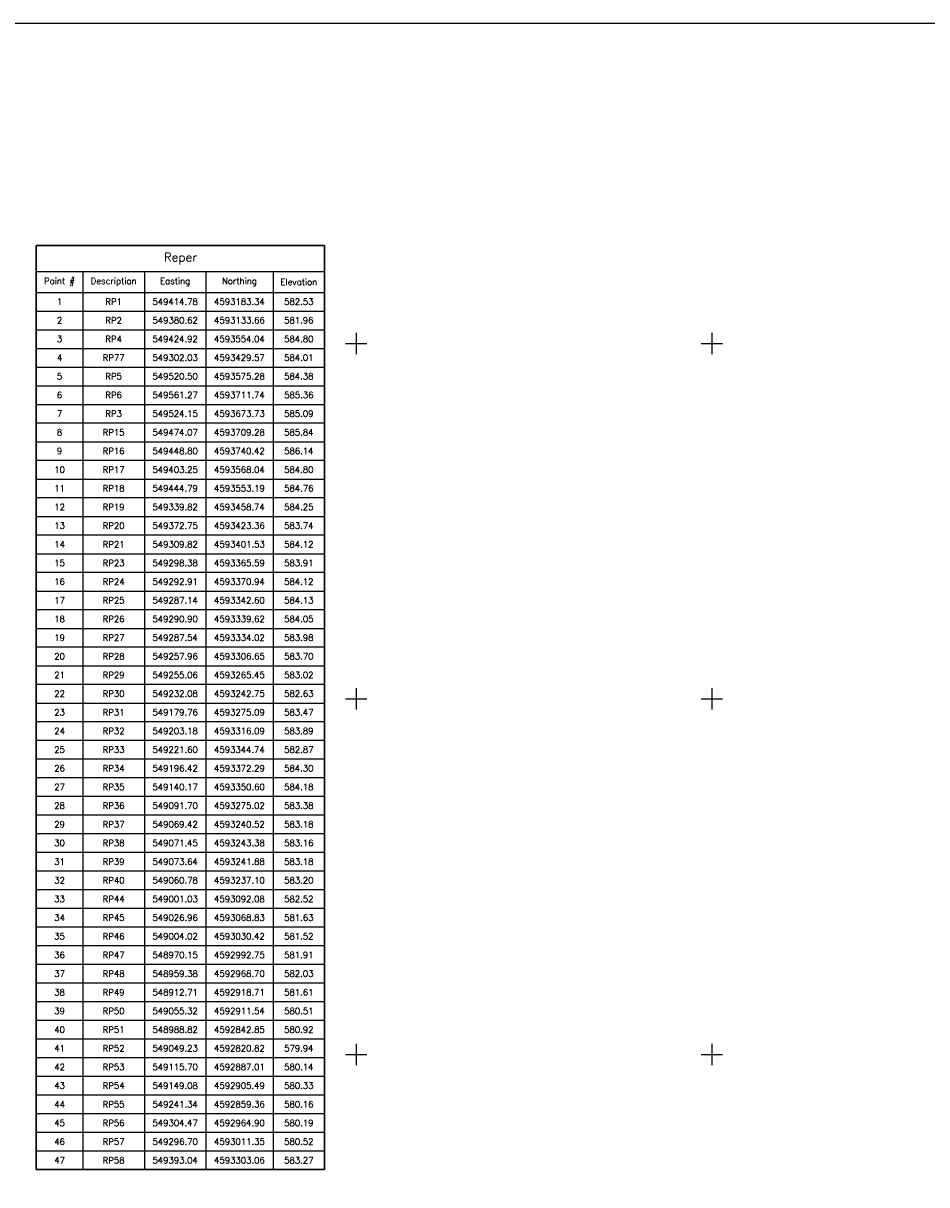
# Model space of a CAD drawing. Header units: metres. Extents: x 548732 to 549770, y 4592490 to 4594056.
# Tile 48 of 61: x 549204 to 549331, y 4593552 to 4593716. Entities that reach past the tile are written whole.
import ezdxf

# ---------------------------------------------------------------- set-up
doc = ezdxf.new("R2010")
doc.units = ezdxf.units.M
for name, color, linetype in [('(001) Сетка', 92, 'Continuous'), ('(002) Рамка', 7, 'Continuous'), ('(003) Пункты', 7, 'Continuous')]:
    doc.layers.add(name, color=color, linetype=linetype)
doc.styles.get("Standard").update_dxf_attribs({"font": 'simplex.shx'})

msp = doc.modelspace()

# ---------------------------------------------------------------- linework, layer by layer
at = {"layer": '(001) Сетка'}
for p, q in [((549250.35, 4593672), (549250.35, 4593669)), ((549300.35, 4593672), (549300.35, 4593669)), ((549248.85, 4593670.5), (549251.85, 4593670.5)), ((549298.85, 4593670.5), (549301.85, 4593670.5)), ((549250.35, 4593622), (549250.35, 4593619)), ((549300.35, 4593622), (549300.35, 4593619)), ((549248.85, 4593620.5), (549251.85, 4593620.5)), ((549298.85, 4593620.5), (549301.85, 4593620.5)), ((549250.35, 4593572), (549250.35, 4593569)), ((549300.35, 4593572), (549300.35, 4593569)), ((549248.85, 4593570.5), (549251.85, 4593570.5)), ((549298.85, 4593570.5), (549301.85, 4593570.5))]:
    msp.add_line(p, q, dxfattribs=at)
at = {"layer": '(002) Рамка'}
msp.add_lwpolyline([(549108.19, 4593715.53), (549698.54, 4593715.53), (549698.54, 4593375.02), (549108.19, 4593375.02)], close=True, dxfattribs=at)
at = {"layer": '(003) Пункты', "color": 5, "linetype": 'Continuous', "lineweight": 30}
for p, q in [((549205.37, 4593684.27), (549245.91, 4593684.27)), ((549205.37, 4593684.27), (549205.37, 4593680.6)), ((549245.91, 4593684.27), (549245.91, 4593680.6)), ((549205.37, 4593680.6), (549205.37, 4593677.68)), ((549245.91, 4593680.6), (549245.91, 4593677.68)), ((549205.37, 4593677.68), (549205.37, 4593675.06)), ((549245.91, 4593677.68), (549245.91, 4593675.06)), ((549205.37, 4593675.06), (549205.37, 4593672.43)), ((549245.91, 4593675.06), (549245.91, 4593672.43)), ((549205.37, 4593672.43), (549205.37, 4593669.81)), ((549245.91, 4593672.43), (549245.91, 4593669.81)), ((549205.37, 4593669.81), (549205.37, 4593667.18)), ((549245.91, 4593669.81), (549245.91, 4593667.18)), ((549205.37, 4593667.18), (549205.37, 4593664.56)), ((549245.91, 4593667.18), (549245.91, 4593664.56)), ((549205.37, 4593664.56), (549205.37, 4593661.93)), ((549245.91, 4593664.56), (549245.91, 4593661.93)), ((549205.37, 4593661.93), (549205.37, 4593659.31)), ((549245.91, 4593661.93), (549245.91, 4593659.31)), ((549205.37, 4593659.31), (549205.37, 4593656.68)), ((549245.91, 4593659.31), (549245.91, 4593656.68)), ((549205.37, 4593656.68), (549205.37, 4593654.06)), ((549245.91, 4593656.68), (549245.91, 4593654.06)), ((549205.37, 4593654.06), (549205.37, 4593651.43)), ((549245.91, 4593654.06), (549245.91, 4593651.43)), ((549205.37, 4593651.43), (549205.37, 4593648.81)), ((549245.91, 4593651.43), (549245.91, 4593648.81)), ((549205.37, 4593648.81), (549205.37, 4593646.18)), ((549245.91, 4593648.81), (549245.91, 4593646.18)), ((549205.37, 4593646.18), (549205.37, 4593643.56)), ((549245.91, 4593646.18), (549245.91, 4593643.56)), ((549205.37, 4593643.56), (549205.37, 4593640.93)), ((549245.91, 4593643.56), (549245.91, 4593640.93)), ((549205.37, 4593640.93), (549205.37, 4593638.31)), ((549245.91, 4593640.93), (549245.91, 4593638.31)), ((549205.37, 4593638.31), (549205.37, 4593635.68)), ((549245.91, 4593638.31), (549245.91, 4593635.68)), ((549205.37, 4593635.68), (549205.37, 4593633.06)), ((549245.91, 4593635.68), (549245.91, 4593633.06)), ((549205.37, 4593633.06), (549205.37, 4593630.43)), ((549245.91, 4593633.06), (549245.91, 4593630.43)), ((549205.37, 4593630.43), (549205.37, 4593627.81)), ((549245.91, 4593630.43), (549245.91, 4593627.81)), ((549205.37, 4593627.81), (549205.37, 4593625.18)), ((549245.91, 4593627.81), (549245.91, 4593625.18)), ((549205.37, 4593625.18), (549205.37, 4593622.56)), ((549245.91, 4593625.18), (549245.91, 4593622.56)), ((549205.37, 4593622.56), (549205.37, 4593619.93)), ((549245.91, 4593622.56), (549245.91, 4593619.93)), ((549205.37, 4593619.93), (549205.37, 4593617.31)), ((549245.91, 4593619.93), (549245.91, 4593617.31)), ((549205.37, 4593617.31), (549205.37, 4593614.68)), ((549245.91, 4593617.31), (549245.91, 4593614.68)), ((549205.37, 4593614.68), (549205.37, 4593612.06)), ((549245.91, 4593614.68), (549245.91, 4593612.06)), ((549205.37, 4593612.06), (549205.37, 4593609.43)), ((549245.91, 4593612.06), (549245.91, 4593609.43)), ((549205.37, 4593609.43), (549205.37, 4593606.81)), ((549245.91, 4593609.43), (549245.91, 4593606.81)), ((549205.37, 4593606.81), (549205.37, 4593604.18)), ((549245.91, 4593606.81), (549245.91, 4593604.18)), ((549205.37, 4593604.18), (549205.37, 4593601.56)), ((549245.91, 4593604.18), (549245.91, 4593601.56)), ((549205.37, 4593601.56), (549205.37, 4593598.93)), ((549245.91, 4593601.56), (549245.91, 4593598.93)), ((549205.37, 4593598.93), (549205.37, 4593596.31)), ((549245.91, 4593598.93), (549245.91, 4593596.31)), ((549205.37, 4593596.31), (549205.37, 4593593.68)), ((549245.91, 4593596.31), (549245.91, 4593593.68)), ((549205.37, 4593593.68), (549205.37, 4593591.06)), ((549245.91, 4593593.68), (549245.91, 4593591.06)), ((549205.37, 4593591.06), (549205.37, 4593588.43)), ((549245.91, 4593591.06), (549245.91, 4593588.43)), ((549205.37, 4593588.43), (549205.37, 4593585.81)), ((549245.91, 4593588.43), (549245.91, 4593585.81)), ((549205.37, 4593585.81), (549205.37, 4593583.18)), ((549245.91, 4593585.81), (549245.91, 4593583.18)), ((549205.37, 4593583.18), (549205.37, 4593580.56)), ((549245.91, 4593583.18), (549245.91, 4593580.56)), ((549205.37, 4593580.56), (549205.37, 4593577.93)), ((549245.91, 4593580.56), (549245.91, 4593577.93)), ((549205.37, 4593577.93), (549205.37, 4593575.31)), ((549245.91, 4593577.93), (549245.91, 4593575.31)), ((549205.37, 4593575.31), (549205.37, 4593572.68)), ((549245.91, 4593575.31), (549245.91, 4593572.68)), ((549205.37, 4593572.68), (549205.37, 4593570.06)), ((549245.91, 4593572.68), (549245.91, 4593570.06)), ((549205.37, 4593570.06), (549205.37, 4593567.43)), ((549245.91, 4593570.06), (549245.91, 4593567.43)), ((549205.37, 4593567.43), (549205.37, 4593564.81)), ((549245.91, 4593567.43), (549245.91, 4593564.81)), ((549205.37, 4593564.81), (549205.37, 4593562.18)), ((549245.91, 4593564.81), (549245.91, 4593562.18)), ((549205.37, 4593562.18), (549205.37, 4593559.56)), ((549245.91, 4593562.18), (549245.91, 4593559.56)), ((549205.37, 4593559.56), (549205.37, 4593556.93)), ((549245.91, 4593559.56), (549245.91, 4593556.93)), ((549205.37, 4593556.93), (549205.37, 4593554.31)), ((549245.91, 4593556.93), (549245.91, 4593554.31)), ((549205.37, 4593554.31), (549211.91, 4593554.31)), ((549211.91, 4593554.31), (549220.57, 4593554.31)), ((549220.57, 4593554.31), (549229.2, 4593554.31)), ((549229.2, 4593554.31), (549238.66, 4593554.31)), ((549238.66, 4593554.31), (549245.91, 4593554.31))]:
    msp.add_line(p, q, dxfattribs=at)
at = {"layer": '(003) Пункты', "color": 1, "linetype": 'Continuous', "lineweight": -3}
for p, q in [((549205.37, 4593680.6), (549211.91, 4593680.6)), ((549211.91, 4593680.6), (549220.57, 4593680.6)), ((549211.91, 4593680.6), (549211.91, 4593677.68)), ((549220.57, 4593680.6), (549229.2, 4593680.6)), ((549220.57, 4593680.6), (549220.57, 4593677.68)), ((549229.2, 4593680.6), (549238.66, 4593680.6)), ((549229.2, 4593680.6), (549229.2, 4593677.68)), ((549238.66, 4593680.6), (549245.91, 4593680.6)), ((549238.66, 4593680.6), (549238.66, 4593677.68)), ((549205.37, 4593677.68), (549211.91, 4593677.68)), ((549211.91, 4593677.68), (549220.57, 4593677.68)), ((549211.91, 4593677.68), (549211.91, 4593675.06)), ((549220.57, 4593677.68), (549229.2, 4593677.68)), ((549220.57, 4593677.68), (549220.57, 4593675.06)), ((549229.2, 4593677.68), (549238.66, 4593677.68)), ((549229.2, 4593677.68), (549229.2, 4593675.06)), ((549238.66, 4593677.68), (549245.91, 4593677.68)), ((549238.66, 4593677.68), (549238.66, 4593675.06)), ((549205.37, 4593675.06), (549211.91, 4593675.06)), ((549211.91, 4593675.06), (549220.57, 4593675.06)), ((549211.91, 4593675.06), (549211.91, 4593672.43)), ((549220.57, 4593675.06), (549229.2, 4593675.06)), ((549220.57, 4593675.06), (549220.57, 4593672.43)), ((549229.2, 4593675.06), (549238.66, 4593675.06)), ((549229.2, 4593675.06), (549229.2, 4593672.43)), ((549238.66, 4593675.06), (549245.91, 4593675.06)), ((549238.66, 4593675.06), (549238.66, 4593672.43)), ((549205.37, 4593672.43), (549211.91, 4593672.43)), ((549211.91, 4593672.43), (549220.57, 4593672.43)), ((549211.91, 4593672.43), (549211.91, 4593669.81)), ((549220.57, 4593672.43), (549229.2, 4593672.43)), ((549220.57, 4593672.43), (549220.57, 4593669.81)), ((549229.2, 4593672.43), (549238.66, 4593672.43)), ((549229.2, 4593672.43), (549229.2, 4593669.81)), ((549238.66, 4593672.43), (549245.91, 4593672.43)), ((549238.66, 4593672.43), (549238.66, 4593669.81)), ((549205.37, 4593669.81), (549211.91, 4593669.81)), ((549211.91, 4593669.81), (549220.57, 4593669.81)), ((549211.91, 4593669.81), (549211.91, 4593667.18)), ((549220.57, 4593669.81), (549229.2, 4593669.81)), ((549220.57, 4593669.81), (549220.57, 4593667.18)), ((549229.2, 4593669.81), (549238.66, 4593669.81)), ((549229.2, 4593669.81), (549229.2, 4593667.18)), ((549238.66, 4593669.81), (549245.91, 4593669.81)), ((549238.66, 4593669.81), (549238.66, 4593667.18)), ((549205.37, 4593667.18), (549211.91, 4593667.18)), ((549211.91, 4593667.18), (549220.57, 4593667.18)), ((549211.91, 4593667.18), (549211.91, 4593664.56)), ((549220.57, 4593667.18), (549229.2, 4593667.18)), ((549220.57, 4593667.18), (549220.57, 4593664.56)), ((549229.2, 4593667.18), (549238.66, 4593667.18)), ((549229.2, 4593667.18), (549229.2, 4593664.56)), ((549238.66, 4593667.18), (549245.91, 4593667.18)), ((549238.66, 4593667.18), (549238.66, 4593664.56)), ((549205.37, 4593664.56), (549211.91, 4593664.56)), ((549211.91, 4593664.56), (549220.57, 4593664.56)), ((549211.91, 4593664.56), (549211.91, 4593661.93)), ((549220.57, 4593664.56), (549229.2, 4593664.56)), ((549220.57, 4593664.56), (549220.57, 4593661.93)), ((549229.2, 4593664.56), (549238.66, 4593664.56)), ((549229.2, 4593664.56), (549229.2, 4593661.93)), ((549238.66, 4593664.56), (549245.91, 4593664.56)), ((549238.66, 4593664.56), (549238.66, 4593661.93)), ((549205.37, 4593661.93), (549211.91, 4593661.93)), ((549211.91, 4593661.93), (549220.57, 4593661.93)), ((549211.91, 4593661.93), (549211.91, 4593659.31)), ((549220.57, 4593661.93), (549229.2, 4593661.93)), ((549220.57, 4593661.93), (549220.57, 4593659.31)), ((549229.2, 4593661.93), (549238.66, 4593661.93)), ((549229.2, 4593661.93), (549229.2, 4593659.31)), ((549238.66, 4593661.93), (549245.91, 4593661.93)), ((549238.66, 4593661.93), (549238.66, 4593659.31)), ((549205.37, 4593659.31), (549211.91, 4593659.31)), ((549211.91, 4593659.31), (549220.57, 4593659.31)), ((549211.91, 4593659.31), (549211.91, 4593656.68)), ((549220.57, 4593659.31), (549229.2, 4593659.31)), ((549220.57, 4593659.31), (549220.57, 4593656.68)), ((549229.2, 4593659.31), (549238.66, 4593659.31)), ((549229.2, 4593659.31), (549229.2, 4593656.68)), ((549238.66, 4593659.31), (549245.91, 4593659.31)), ((549238.66, 4593659.31), (549238.66, 4593656.68)), ((549205.37, 4593656.68), (549211.91, 4593656.68)), ((549211.91, 4593656.68), (549220.57, 4593656.68)), ((549211.91, 4593656.68), (549211.91, 4593654.06)), ((549220.57, 4593656.68), (549229.2, 4593656.68)), ((549220.57, 4593656.68), (549220.57, 4593654.06)), ((549229.2, 4593656.68), (549238.66, 4593656.68)), ((549229.2, 4593656.68), (549229.2, 4593654.06)), ((549238.66, 4593656.68), (549245.91, 4593656.68)), ((549238.66, 4593656.68), (549238.66, 4593654.06)), ((549205.37, 4593654.06), (549211.91, 4593654.06)), ((549211.91, 4593654.06), (549220.57, 4593654.06)), ((549211.91, 4593654.06), (549211.91, 4593651.43)), ((549220.57, 4593654.06), (549229.2, 4593654.06)), ((549220.57, 4593654.06), (549220.57, 4593651.43)), ((549229.2, 4593654.06), (549238.66, 4593654.06)), ((549229.2, 4593654.06), (549229.2, 4593651.43)), ((549238.66, 4593654.06), (549245.91, 4593654.06)), ((549238.66, 4593654.06), (549238.66, 4593651.43)), ((549205.37, 4593651.43), (549211.91, 4593651.43)), ((549211.91, 4593651.43), (549220.57, 4593651.43)), ((549211.91, 4593651.43), (549211.91, 4593648.81)), ((549220.57, 4593651.43), (549229.2, 4593651.43)), ((549220.57, 4593651.43), (549220.57, 4593648.81)), ((549229.2, 4593651.43), (549238.66, 4593651.43)), ((549229.2, 4593651.43), (549229.2, 4593648.81)), ((549238.66, 4593651.43), (549245.91, 4593651.43)), ((549238.66, 4593651.43), (549238.66, 4593648.81)), ((549205.37, 4593648.81), (549211.91, 4593648.81)), ((549211.91, 4593648.81), (549220.57, 4593648.81)), ((549211.91, 4593648.81), (549211.91, 4593646.18)), ((549220.57, 4593648.81), (549229.2, 4593648.81)), ((549220.57, 4593648.81), (549220.57, 4593646.18)), ((549229.2, 4593648.81), (549238.66, 4593648.81)), ((549229.2, 4593648.81), (549229.2, 4593646.18)), ((549238.66, 4593648.81), (549245.91, 4593648.81)), ((549238.66, 4593648.81), (549238.66, 4593646.18)), ((549205.37, 4593646.18), (549211.91, 4593646.18)), ((549211.91, 4593646.18), (549220.57, 4593646.18)), ((549211.91, 4593646.18), (549211.91, 4593643.56)), ((549220.57, 4593646.18), (549229.2, 4593646.18)), ((549220.57, 4593646.18), (549220.57, 4593643.56)), ((549229.2, 4593646.18), (549238.66, 4593646.18)), ((549229.2, 4593646.18), (549229.2, 4593643.56)), ((549238.66, 4593646.18), (549245.91, 4593646.18)), ((549238.66, 4593646.18), (549238.66, 4593643.56)), ((549205.37, 4593643.56), (549211.91, 4593643.56)), ((549211.91, 4593643.56), (549220.57, 4593643.56)), ((549211.91, 4593643.56), (549211.91, 4593640.93)), ((549220.57, 4593643.56), (549229.2, 4593643.56)), ((549220.57, 4593643.56), (549220.57, 4593640.93)), ((549229.2, 4593643.56), (549238.66, 4593643.56)), ((549229.2, 4593643.56), (549229.2, 4593640.93)), ((549238.66, 4593643.56), (549245.91, 4593643.56)), ((549238.66, 4593643.56), (549238.66, 4593640.93)), ((549205.37, 4593640.93), (549211.91, 4593640.93)), ((549211.91, 4593640.93), (549220.57, 4593640.93)), ((549211.91, 4593640.93), (549211.91, 4593638.31)), ((549220.57, 4593640.93), (549229.2, 4593640.93)), ((549220.57, 4593640.93), (549220.57, 4593638.31)), ((549229.2, 4593640.93), (549238.66, 4593640.93)), ((549229.2, 4593640.93), (549229.2, 4593638.31)), ((549238.66, 4593640.93), (549245.91, 4593640.93)), ((549238.66, 4593640.93), (549238.66, 4593638.31)), ((549205.37, 4593638.31), (549211.91, 4593638.31)), ((549211.91, 4593638.31), (549220.57, 4593638.31)), ((549211.91, 4593638.31), (549211.91, 4593635.68)), ((549220.57, 4593638.31), (549229.2, 4593638.31)), ((549220.57, 4593638.31), (549220.57, 4593635.68)), ((549229.2, 4593638.31), (549238.66, 4593638.31)), ((549229.2, 4593638.31), (549229.2, 4593635.68)), ((549238.66, 4593638.31), (549245.91, 4593638.31)), ((549238.66, 4593638.31), (549238.66, 4593635.68)), ((549205.37, 4593635.68), (549211.91, 4593635.68)), ((549211.91, 4593635.68), (549220.57, 4593635.68)), ((549211.91, 4593635.68), (549211.91, 4593633.06)), ((549220.57, 4593635.68), (549229.2, 4593635.68)), ((549220.57, 4593635.68), (549220.57, 4593633.06)), ((549229.2, 4593635.68), (549238.66, 4593635.68)), ((549229.2, 4593635.68), (549229.2, 4593633.06)), ((549238.66, 4593635.68), (549245.91, 4593635.68)), ((549238.66, 4593635.68), (549238.66, 4593633.06)), ((549205.37, 4593633.06), (549211.91, 4593633.06)), ((549211.91, 4593633.06), (549220.57, 4593633.06)), ((549211.91, 4593633.06), (549211.91, 4593630.43)), ((549220.57, 4593633.06), (549229.2, 4593633.06)), ((549220.57, 4593633.06), (549220.57, 4593630.43)), ((549229.2, 4593633.06), (549238.66, 4593633.06)), ((549229.2, 4593633.06), (549229.2, 4593630.43)), ((549238.66, 4593633.06), (549245.91, 4593633.06)), ((549238.66, 4593633.06), (549238.66, 4593630.43)), ((549205.37, 4593630.43), (549211.91, 4593630.43)), ((549211.91, 4593630.43), (549220.57, 4593630.43)), ((549211.91, 4593630.43), (549211.91, 4593627.81)), ((549220.57, 4593630.43), (549229.2, 4593630.43)), ((549220.57, 4593630.43), (549220.57, 4593627.81)), ((549229.2, 4593630.43), (549238.66, 4593630.43)), ((549229.2, 4593630.43), (549229.2, 4593627.81)), ((549238.66, 4593630.43), (549245.91, 4593630.43)), ((549238.66, 4593630.43), (549238.66, 4593627.81)), ((549205.37, 4593627.81), (549211.91, 4593627.81)), ((549211.91, 4593627.81), (549220.57, 4593627.81)), ((549211.91, 4593627.81), (549211.91, 4593625.18)), ((549220.57, 4593627.81), (549229.2, 4593627.81)), ((549220.57, 4593627.81), (549220.57, 4593625.18)), ((549229.2, 4593627.81), (549238.66, 4593627.81)), ((549229.2, 4593627.81), (549229.2, 4593625.18)), ((549238.66, 4593627.81), (549245.91, 4593627.81)), ((549238.66, 4593627.81), (549238.66, 4593625.18)), ((549205.37, 4593625.18), (549211.91, 4593625.18)), ((549211.91, 4593625.18), (549220.57, 4593625.18)), ((549211.91, 4593625.18), (549211.91, 4593622.56)), ((549220.57, 4593625.18), (549229.2, 4593625.18)), ((549220.57, 4593625.18), (549220.57, 4593622.56)), ((549229.2, 4593625.18), (549238.66, 4593625.18)), ((549229.2, 4593625.18), (549229.2, 4593622.56)), ((549238.66, 4593625.18), (549245.91, 4593625.18)), ((549238.66, 4593625.18), (549238.66, 4593622.56)), ((549205.37, 4593622.56), (549211.91, 4593622.56)), ((549211.91, 4593622.56), (549220.57, 4593622.56)), ((549211.91, 4593622.56), (549211.91, 4593619.93)), ((549220.57, 4593622.56), (549229.2, 4593622.56)), ((549220.57, 4593622.56), (549220.57, 4593619.93)), ((549229.2, 4593622.56), (549238.66, 4593622.56)), ((549229.2, 4593622.56), (549229.2, 4593619.93)), ((549238.66, 4593622.56), (549245.91, 4593622.56)), ((549238.66, 4593622.56), (549238.66, 4593619.93)), ((549205.37, 4593619.93), (549211.91, 4593619.93)), ((549211.91, 4593619.93), (549220.57, 4593619.93)), ((549211.91, 4593619.93), (549211.91, 4593617.31)), ((549220.57, 4593619.93), (549229.2, 4593619.93)), ((549220.57, 4593619.93), (549220.57, 4593617.31)), ((549229.2, 4593619.93), (549238.66, 4593619.93)), ((549229.2, 4593619.93), (549229.2, 4593617.31)), ((549238.66, 4593619.93), (549245.91, 4593619.93)), ((549238.66, 4593619.93), (549238.66, 4593617.31)), ((549205.37, 4593617.31), (549211.91, 4593617.31)), ((549211.91, 4593617.31), (549220.57, 4593617.31)), ((549211.91, 4593617.31), (549211.91, 4593614.68)), ((549220.57, 4593617.31), (549229.2, 4593617.31)), ((549220.57, 4593617.31), (549220.57, 4593614.68)), ((549229.2, 4593617.31), (549238.66, 4593617.31)), ((549229.2, 4593617.31), (549229.2, 4593614.68)), ((549238.66, 4593617.31), (549245.91, 4593617.31)), ((549238.66, 4593617.31), (549238.66, 4593614.68)), ((549205.37, 4593614.68), (549211.91, 4593614.68)), ((549211.91, 4593614.68), (549220.57, 4593614.68)), ((549211.91, 4593614.68), (549211.91, 4593612.06)), ((549220.57, 4593614.68), (549229.2, 4593614.68)), ((549220.57, 4593614.68), (549220.57, 4593612.06)), ((549229.2, 4593614.68), (549238.66, 4593614.68)), ((549229.2, 4593614.68), (549229.2, 4593612.06)), ((549238.66, 4593614.68), (549245.91, 4593614.68)), ((549238.66, 4593614.68), (549238.66, 4593612.06)), ((549205.37, 4593612.06), (549211.91, 4593612.06)), ((549211.91, 4593612.06), (549220.57, 4593612.06)), ((549211.91, 4593612.06), (549211.91, 4593609.43)), ((549220.57, 4593612.06), (549229.2, 4593612.06)), ((549220.57, 4593612.06), (549220.57, 4593609.43)), ((549229.2, 4593612.06), (549238.66, 4593612.06)), ((549229.2, 4593612.06), (549229.2, 4593609.43)), ((549238.66, 4593612.06), (549245.91, 4593612.06)), ((549238.66, 4593612.06), (549238.66, 4593609.43)), ((549205.37, 4593609.43), (549211.91, 4593609.43)), ((549211.91, 4593609.43), (549220.57, 4593609.43)), ((549211.91, 4593609.43), (549211.91, 4593606.81)), ((549220.57, 4593609.43), (549229.2, 4593609.43)), ((549220.57, 4593609.43), (549220.57, 4593606.81)), ((549229.2, 4593609.43), (549238.66, 4593609.43)), ((549229.2, 4593609.43), (549229.2, 4593606.81)), ((549238.66, 4593609.43), (549245.91, 4593609.43)), ((549238.66, 4593609.43), (549238.66, 4593606.81)), ((549205.37, 4593606.81), (549211.91, 4593606.81)), ((549211.91, 4593606.81), (549220.57, 4593606.81)), ((549211.91, 4593606.81), (549211.91, 4593604.18)), ((549220.57, 4593606.81), (549229.2, 4593606.81)), ((549220.57, 4593606.81), (549220.57, 4593604.18)), ((549229.2, 4593606.81), (549238.66, 4593606.81)), ((549229.2, 4593606.81), (549229.2, 4593604.18)), ((549238.66, 4593606.81), (549245.91, 4593606.81)), ((549238.66, 4593606.81), (549238.66, 4593604.18)), ((549205.37, 4593604.18), (549211.91, 4593604.18)), ((549211.91, 4593604.18), (549220.57, 4593604.18)), ((549211.91, 4593604.18), (549211.91, 4593601.56)), ((549220.57, 4593604.18), (549229.2, 4593604.18)), ((549220.57, 4593604.18), (549220.57, 4593601.56)), ((549229.2, 4593604.18), (549238.66, 4593604.18)), ((549229.2, 4593604.18), (549229.2, 4593601.56)), ((549238.66, 4593604.18), (549245.91, 4593604.18)), ((549238.66, 4593604.18), (549238.66, 4593601.56)), ((549205.37, 4593601.56), (549211.91, 4593601.56)), ((549211.91, 4593601.56), (549220.57, 4593601.56)), ((549211.91, 4593601.56), (549211.91, 4593598.93)), ((549220.57, 4593601.56), (549229.2, 4593601.56)), ((549220.57, 4593601.56), (549220.57, 4593598.93)), ((549229.2, 4593601.56), (549238.66, 4593601.56)), ((549229.2, 4593601.56), (549229.2, 4593598.93)), ((549238.66, 4593601.56), (549245.91, 4593601.56)), ((549238.66, 4593601.56), (549238.66, 4593598.93)), ((549205.37, 4593598.93), (549211.91, 4593598.93)), ((549211.91, 4593598.93), (549220.57, 4593598.93)), ((549211.91, 4593598.93), (549211.91, 4593596.31)), ((549220.57, 4593598.93), (549229.2, 4593598.93)), ((549220.57, 4593598.93), (549220.57, 4593596.31)), ((549229.2, 4593598.93), (549238.66, 4593598.93)), ((549229.2, 4593598.93), (549229.2, 4593596.31)), ((549238.66, 4593598.93), (549245.91, 4593598.93)), ((549238.66, 4593598.93), (549238.66, 4593596.31)), ((549205.37, 4593596.31), (549211.91, 4593596.31)), ((549211.91, 4593596.31), (549220.57, 4593596.31)), ((549211.91, 4593596.31), (549211.91, 4593593.68)), ((549220.57, 4593596.31), (549229.2, 4593596.31)), ((549220.57, 4593596.31), (549220.57, 4593593.68)), ((549229.2, 4593596.31), (549238.66, 4593596.31)), ((549229.2, 4593596.31), (549229.2, 4593593.68)), ((549238.66, 4593596.31), (549245.91, 4593596.31)), ((549238.66, 4593596.31), (549238.66, 4593593.68)), ((549205.37, 4593593.68), (549211.91, 4593593.68)), ((549211.91, 4593593.68), (549220.57, 4593593.68)), ((549211.91, 4593593.68), (549211.91, 4593591.06)), ((549220.57, 4593593.68), (549229.2, 4593593.68)), ((549220.57, 4593593.68), (549220.57, 4593591.06)), ((549229.2, 4593593.68), (549238.66, 4593593.68)), ((549229.2, 4593593.68), (549229.2, 4593591.06)), ((549238.66, 4593593.68), (549245.91, 4593593.68)), ((549238.66, 4593593.68), (549238.66, 4593591.06)), ((549205.37, 4593591.06), (549211.91, 4593591.06)), ((549211.91, 4593591.06), (549220.57, 4593591.06)), ((549211.91, 4593591.06), (549211.91, 4593588.43)), ((549220.57, 4593591.06), (549229.2, 4593591.06)), ((549220.57, 4593591.06), (549220.57, 4593588.43)), ((549229.2, 4593591.06), (549238.66, 4593591.06)), ((549229.2, 4593591.06), (549229.2, 4593588.43)), ((549238.66, 4593591.06), (549245.91, 4593591.06)), ((549238.66, 4593591.06), (549238.66, 4593588.43)), ((549205.37, 4593588.43), (549211.91, 4593588.43)), ((549211.91, 4593588.43), (549220.57, 4593588.43)), ((549211.91, 4593588.43), (549211.91, 4593585.81)), ((549220.57, 4593588.43), (549229.2, 4593588.43)), ((549220.57, 4593588.43), (549220.57, 4593585.81)), ((549229.2, 4593588.43), (549238.66, 4593588.43)), ((549229.2, 4593588.43), (549229.2, 4593585.81)), ((549238.66, 4593588.43), (549245.91, 4593588.43)), ((549238.66, 4593588.43), (549238.66, 4593585.81)), ((549205.37, 4593585.81), (549211.91, 4593585.81)), ((549211.91, 4593585.81), (549220.57, 4593585.81)), ((549211.91, 4593585.81), (549211.91, 4593583.18)), ((549220.57, 4593585.81), (549229.2, 4593585.81)), ((549220.57, 4593585.81), (549220.57, 4593583.18)), ((549229.2, 4593585.81), (549238.66, 4593585.81)), ((549229.2, 4593585.81), (549229.2, 4593583.18)), ((549238.66, 4593585.81), (549245.91, 4593585.81)), ((549238.66, 4593585.81), (549238.66, 4593583.18)), ((549205.37, 4593583.18), (549211.91, 4593583.18)), ((549211.91, 4593583.18), (549220.57, 4593583.18)), ((549211.91, 4593583.18), (549211.91, 4593580.56)), ((549220.57, 4593583.18), (549229.2, 4593583.18)), ((549220.57, 4593583.18), (549220.57, 4593580.56)), ((549229.2, 4593583.18), (549238.66, 4593583.18)), ((549229.2, 4593583.18), (549229.2, 4593580.56)), ((549238.66, 4593583.18), (549245.91, 4593583.18)), ((549238.66, 4593583.18), (549238.66, 4593580.56)), ((549205.37, 4593580.56), (549211.91, 4593580.56)), ((549211.91, 4593580.56), (549220.57, 4593580.56)), ((549211.91, 4593580.56), (549211.91, 4593577.93)), ((549220.57, 4593580.56), (549229.2, 4593580.56)), ((549220.57, 4593580.56), (549220.57, 4593577.93)), ((549229.2, 4593580.56), (549238.66, 4593580.56)), ((549229.2, 4593580.56), (549229.2, 4593577.93)), ((549238.66, 4593580.56), (549245.91, 4593580.56)), ((549238.66, 4593580.56), (549238.66, 4593577.93)), ((549205.37, 4593577.93), (549211.91, 4593577.93)), ((549211.91, 4593577.93), (549220.57, 4593577.93)), ((549211.91, 4593577.93), (549211.91, 4593575.31)), ((549220.57, 4593577.93), (549229.2, 4593577.93)), ((549220.57, 4593577.93), (549220.57, 4593575.31)), ((549229.2, 4593577.93), (549238.66, 4593577.93)), ((549229.2, 4593577.93), (549229.2, 4593575.31)), ((549238.66, 4593577.93), (549245.91, 4593577.93)), ((549238.66, 4593577.93), (549238.66, 4593575.31)), ((549205.37, 4593575.31), (549211.91, 4593575.31)), ((549211.91, 4593575.31), (549220.57, 4593575.31)), ((549211.91, 4593575.31), (549211.91, 4593572.68)), ((549220.57, 4593575.31), (549229.2, 4593575.31)), ((549220.57, 4593575.31), (549220.57, 4593572.68)), ((549229.2, 4593575.31), (549238.66, 4593575.31)), ((549229.2, 4593575.31), (549229.2, 4593572.68)), ((549238.66, 4593575.31), (549245.91, 4593575.31)), ((549238.66, 4593575.31), (549238.66, 4593572.68)), ((549205.37, 4593572.68), (549211.91, 4593572.68)), ((549211.91, 4593572.68), (549220.57, 4593572.68)), ((549211.91, 4593572.68), (549211.91, 4593570.06)), ((549220.57, 4593572.68), (549229.2, 4593572.68)), ((549220.57, 4593572.68), (549220.57, 4593570.06)), ((549229.2, 4593572.68), (549238.66, 4593572.68)), ((549229.2, 4593572.68), (549229.2, 4593570.06)), ((549238.66, 4593572.68), (549245.91, 4593572.68)), ((549238.66, 4593572.68), (549238.66, 4593570.06)), ((549205.37, 4593570.06), (549211.91, 4593570.06)), ((549211.91, 4593570.06), (549220.57, 4593570.06)), ((549211.91, 4593570.06), (549211.91, 4593567.43)), ((549220.57, 4593570.06), (549229.2, 4593570.06)), ((549220.57, 4593570.06), (549220.57, 4593567.43)), ((549229.2, 4593570.06), (549238.66, 4593570.06)), ((549229.2, 4593570.06), (549229.2, 4593567.43)), ((549238.66, 4593570.06), (549245.91, 4593570.06)), ((549238.66, 4593570.06), (549238.66, 4593567.43)), ((549205.37, 4593567.43), (549211.91, 4593567.43)), ((549211.91, 4593567.43), (549220.57, 4593567.43)), ((549211.91, 4593567.43), (549211.91, 4593564.81)), ((549220.57, 4593567.43), (549229.2, 4593567.43)), ((549220.57, 4593567.43), (549220.57, 4593564.81)), ((549229.2, 4593567.43), (549238.66, 4593567.43)), ((549229.2, 4593567.43), (549229.2, 4593564.81)), ((549238.66, 4593567.43), (549245.91, 4593567.43)), ((549238.66, 4593567.43), (549238.66, 4593564.81)), ((549205.37, 4593564.81), (549211.91, 4593564.81)), ((549211.91, 4593564.81), (549220.57, 4593564.81)), ((549211.91, 4593564.81), (549211.91, 4593562.18)), ((549220.57, 4593564.81), (549229.2, 4593564.81)), ((549220.57, 4593564.81), (549220.57, 4593562.18)), ((549229.2, 4593564.81), (549238.66, 4593564.81)), ((549229.2, 4593564.81), (549229.2, 4593562.18)), ((549238.66, 4593564.81), (549245.91, 4593564.81)), ((549238.66, 4593564.81), (549238.66, 4593562.18)), ((549205.37, 4593562.18), (549211.91, 4593562.18)), ((549211.91, 4593562.18), (549220.57, 4593562.18)), ((549211.91, 4593562.18), (549211.91, 4593559.56)), ((549220.57, 4593562.18), (549229.2, 4593562.18)), ((549220.57, 4593562.18), (549220.57, 4593559.56)), ((549229.2, 4593562.18), (549238.66, 4593562.18)), ((549229.2, 4593562.18), (549229.2, 4593559.56)), ((549238.66, 4593562.18), (549245.91, 4593562.18)), ((549238.66, 4593562.18), (549238.66, 4593559.56)), ((549205.37, 4593559.56), (549211.91, 4593559.56)), ((549211.91, 4593559.56), (549220.57, 4593559.56)), ((549211.91, 4593559.56), (549211.91, 4593556.93)), ((549220.57, 4593559.56), (549229.2, 4593559.56)), ((549220.57, 4593559.56), (549220.57, 4593556.93)), ((549229.2, 4593559.56), (549238.66, 4593559.56)), ((549229.2, 4593559.56), (549229.2, 4593556.93)), ((549238.66, 4593559.56), (549245.91, 4593559.56)), ((549238.66, 4593559.56), (549238.66, 4593556.93)), ((549205.37, 4593556.93), (549211.91, 4593556.93)), ((549211.91, 4593556.93), (549220.57, 4593556.93)), ((549211.91, 4593556.93), (549211.91, 4593554.31)), ((549220.57, 4593556.93), (549229.2, 4593556.93)), ((549220.57, 4593556.93), (549220.57, 4593554.31)), ((549229.2, 4593556.93), (549238.66, 4593556.93)), ((549229.2, 4593556.93), (549229.2, 4593554.31)), ((549238.66, 4593556.93), (549245.91, 4593556.93)), ((549238.66, 4593556.93), (549238.66, 4593554.31))]:
    msp.add_line(p, q, dxfattribs=at)

# ---------------------------------------------------------------- texts
at = {"layer": '(003) Пункты', "color": 150, "linetype": 'Continuous', "lineweight": -3, "attachment_point": 5}
for s, insert, char_height in [('Reper', (549225.64, 4593682.43), 1.225), ('Point #', (549208.64, 4593679.14), 0.875), ('Description', (549216.24, 4593679.14), 0.875), ('Easting', (549224.89, 4593679.14), 0.875), ('Northing', (549233.93, 4593679.14), 0.875), ('Elevation', (549242.28, 4593679.14), 0.875), ('1', (549208.64, 4593676.37), 0.875), ('RP1', (549216.24, 4593676.37), 0.875), ('549414.78', (549224.89, 4593676.37), 0.875), ('4593183.34', (549233.93, 4593676.37), 0.875), ('582.53', (549242.28, 4593676.37), 0.875), ('2', (549208.64, 4593673.74), 0.875), ('RP2', (549216.24, 4593673.74), 0.875), ('549380.62', (549224.89, 4593673.74), 0.875), ('4593133.66', (549233.93, 4593673.74), 0.875), ('581.96', (549242.28, 4593673.74), 0.875), ('3', (549208.64, 4593671.12), 0.875), ('RP4', (549216.24, 4593671.12), 0.875), ('549424.92', (549224.89, 4593671.12), 0.875), ('4593554.04', (549233.93, 4593671.12), 0.875), ('584.80', (549242.28, 4593671.12), 0.875), ('4', (549208.64, 4593668.49), 0.875), ('RP77', (549216.24, 4593668.49), 0.875), ('549302.03', (549224.89, 4593668.49), 0.875), ('4593429.57', (549233.93, 4593668.49), 0.875), ('584.01', (549242.28, 4593668.49), 0.875), ('5', (549208.64, 4593665.87), 0.875), ('RP5', (549216.24, 4593665.87), 0.875), ('549520.50', (549224.89, 4593665.87), 0.875), ('4593575.28', (549233.93, 4593665.87), 0.875), ('584.38', (549242.28, 4593665.87), 0.875), ('6', (549208.64, 4593663.24), 0.875), ('RP6', (549216.24, 4593663.24), 0.875), ('549561.27', (549224.89, 4593663.24), 0.875), ('4593711.74', (549233.93, 4593663.24), 0.875), ('585.36', (549242.28, 4593663.24), 0.875), ('7', (549208.64, 4593660.62), 0.875), ('RP3', (549216.24, 4593660.62), 0.875), ('549524.15', (549224.89, 4593660.62), 0.875), ('4593673.73', (549233.93, 4593660.62), 0.875), ('585.09', (549242.28, 4593660.62), 0.875), ('8', (549208.64, 4593657.99), 0.875), ('RP15', (549216.24, 4593657.99), 0.875), ('549474.07', (549224.89, 4593657.99), 0.875), ('4593709.28', (549233.93, 4593657.99), 0.875), ('585.84', (549242.28, 4593657.99), 0.875), ('9', (549208.64, 4593655.37), 0.875), ('RP16', (549216.24, 4593655.37), 0.875), ('549448.80', (549224.89, 4593655.37), 0.875), ('4593740.42', (549233.93, 4593655.37), 0.875), ('586.14', (549242.28, 4593655.37), 0.875), ('10', (549208.64, 4593652.74), 0.875), ('RP17', (549216.24, 4593652.74), 0.875), ('549403.25', (549224.89, 4593652.74), 0.875), ('4593568.04', (549233.93, 4593652.74), 0.875), ('584.80', (549242.28, 4593652.74), 0.875), ('11', (549208.64, 4593650.12), 0.875), ('RP18', (549216.24, 4593650.12), 0.875), ('549444.79', (549224.89, 4593650.12), 0.875), ('4593553.19', (549233.93, 4593650.12), 0.875), ('584.76', (549242.28, 4593650.12), 0.875), ('12', (549208.64, 4593647.49), 0.875), ('RP19', (549216.24, 4593647.49), 0.875), ('549339.82', (549224.89, 4593647.49), 0.875), ('4593458.74', (549233.93, 4593647.49), 0.875), ('584.25', (549242.28, 4593647.49), 0.875), ('13', (549208.64, 4593644.87), 0.875), ('RP20', (549216.24, 4593644.87), 0.875), ('549372.75', (549224.89, 4593644.87), 0.875), ('4593423.36', (549233.93, 4593644.87), 0.875), ('583.74', (549242.28, 4593644.87), 0.875), ('14', (549208.64, 4593642.24), 0.875), ('RP21', (549216.24, 4593642.24), 0.875), ('549309.82', (549224.89, 4593642.24), 0.875), ('4593401.53', (549233.93, 4593642.24), 0.875), ('584.12', (549242.28, 4593642.24), 0.875), ('15', (549208.64, 4593639.62), 0.875), ('RP23', (549216.24, 4593639.62), 0.875), ('549298.38', (549224.89, 4593639.62), 0.875), ('4593365.59', (549233.93, 4593639.62), 0.875), ('583.91', (549242.28, 4593639.62), 0.875), ('16', (549208.64, 4593636.99), 0.875), ('RP24', (549216.24, 4593636.99), 0.875), ('549292.91', (549224.89, 4593636.99), 0.875), ('4593370.94', (549233.93, 4593636.99), 0.875), ('584.12', (549242.28, 4593636.99), 0.875), ('17', (549208.64, 4593634.37), 0.875), ('RP25', (549216.24, 4593634.37), 0.875), ('549287.14', (549224.89, 4593634.37), 0.875), ('4593342.60', (549233.93, 4593634.37), 0.875), ('584.13', (549242.28, 4593634.37), 0.875), ('18', (549208.64, 4593631.74), 0.875), ('RP26', (549216.24, 4593631.74), 0.875), ('549290.90', (549224.89, 4593631.74), 0.875), ('4593339.62', (549233.93, 4593631.74), 0.875), ('584.05', (549242.28, 4593631.74), 0.875), ('19', (549208.64, 4593629.12), 0.875), ('RP27', (549216.24, 4593629.12), 0.875), ('549287.54', (549224.89, 4593629.12), 0.875), ('4593334.02', (549233.93, 4593629.12), 0.875), ('583.98', (549242.28, 4593629.12), 0.875), ('20', (549208.64, 4593626.49), 0.875), ('RP28', (549216.24, 4593626.49), 0.875), ('549257.96', (549224.89, 4593626.49), 0.875), ('4593306.65', (549233.93, 4593626.49), 0.875), ('583.70', (549242.28, 4593626.49), 0.875), ('21', (549208.64, 4593623.87), 0.875), ('RP29', (549216.24, 4593623.87), 0.875), ('549255.06', (549224.89, 4593623.87), 0.875), ('4593265.45', (549233.93, 4593623.87), 0.875), ('583.02', (549242.28, 4593623.87), 0.875), ('22', (549208.64, 4593621.24), 0.875), ('RP30', (549216.24, 4593621.24), 0.875), ('549232.08', (549224.89, 4593621.24), 0.875), ('4593242.75', (549233.93, 4593621.24), 0.875), ('582.63', (549242.28, 4593621.24), 0.875), ('23', (549208.64, 4593618.62), 0.875), ('RP31', (549216.24, 4593618.62), 0.875), ('549179.76', (549224.89, 4593618.62), 0.875), ('4593275.09', (549233.93, 4593618.62), 0.875), ('583.47', (549242.28, 4593618.62), 0.875), ('24', (549208.64, 4593615.99), 0.875), ('RP32', (549216.24, 4593615.99), 0.875), ('549203.18', (549224.89, 4593615.99), 0.875), ('4593316.09', (549233.93, 4593615.99), 0.875), ('583.89', (549242.28, 4593615.99), 0.875), ('25', (549208.64, 4593613.37), 0.875), ('RP33', (549216.24, 4593613.37), 0.875), ('549221.60', (549224.89, 4593613.37), 0.875), ('4593344.74', (549233.93, 4593613.37), 0.875), ('582.87', (549242.28, 4593613.37), 0.875), ('26', (549208.64, 4593610.74), 0.875), ('RP34', (549216.24, 4593610.74), 0.875), ('549196.42', (549224.89, 4593610.74), 0.875), ('4593372.29', (549233.93, 4593610.74), 0.875), ('584.30', (549242.28, 4593610.74), 0.875), ('27', (549208.64, 4593608.12), 0.875), ('RP35', (549216.24, 4593608.12), 0.875), ('549140.17', (549224.89, 4593608.12), 0.875), ('4593350.60', (549233.93, 4593608.12), 0.875), ('584.18', (549242.28, 4593608.12), 0.875), ('28', (549208.64, 4593605.49), 0.875), ('RP36', (549216.24, 4593605.49), 0.875), ('549091.70', (549224.89, 4593605.49), 0.875), ('4593275.02', (549233.93, 4593605.49), 0.875), ('583.38', (549242.28, 4593605.49), 0.875), ('29', (549208.64, 4593602.87), 0.875), ('RP37', (549216.24, 4593602.87), 0.875), ('549069.42', (549224.89, 4593602.87), 0.875), ('4593240.52', (549233.93, 4593602.87), 0.875), ('583.18', (549242.28, 4593602.87), 0.875), ('30', (549208.64, 4593600.24), 0.875), ('RP38', (549216.24, 4593600.24), 0.875), ('549071.45', (549224.89, 4593600.24), 0.875), ('4593243.38', (549233.93, 4593600.24), 0.875), ('583.16', (549242.28, 4593600.24), 0.875), ('31', (549208.64, 4593597.62), 0.875), ('RP39', (549216.24, 4593597.62), 0.875), ('549073.64', (549224.89, 4593597.62), 0.875), ('4593241.88', (549233.93, 4593597.62), 0.875), ('583.18', (549242.28, 4593597.62), 0.875), ('32', (549208.64, 4593594.99), 0.875), ('RP40', (549216.24, 4593594.99), 0.875), ('549060.78', (549224.89, 4593594.99), 0.875), ('4593237.10', (549233.93, 4593594.99), 0.875), ('583.20', (549242.28, 4593594.99), 0.875), ('33', (549208.64, 4593592.37), 0.875), ('RP44', (549216.24, 4593592.37), 0.875), ('549001.03', (549224.89, 4593592.37), 0.875), ('4593092.08', (549233.93, 4593592.37), 0.875), ('582.52', (549242.28, 4593592.37), 0.875), ('34', (549208.64, 4593589.74), 0.875), ('RP45', (549216.24, 4593589.74), 0.875), ('549026.96', (549224.89, 4593589.74), 0.875), ('4593068.83', (549233.93, 4593589.74), 0.875), ('581.63', (549242.28, 4593589.74), 0.875), ('35', (549208.64, 4593587.12), 0.875), ('RP46', (549216.24, 4593587.12), 0.875), ('549004.02', (549224.89, 4593587.12), 0.875), ('4593030.42', (549233.93, 4593587.12), 0.875), ('581.52', (549242.28, 4593587.12), 0.875), ('36', (549208.64, 4593584.49), 0.875), ('RP47', (549216.24, 4593584.49), 0.875), ('548970.15', (549224.89, 4593584.49), 0.875), ('4592992.75', (549233.93, 4593584.49), 0.875), ('581.91', (549242.28, 4593584.49), 0.875), ('37', (549208.64, 4593581.87), 0.875), ('RP48', (549216.24, 4593581.87), 0.875), ('548959.38', (549224.89, 4593581.87), 0.875), ('4592968.70', (549233.93, 4593581.87), 0.875), ('582.03', (549242.28, 4593581.87), 0.875), ('38', (549208.64, 4593579.24), 0.875), ('RP49', (549216.24, 4593579.24), 0.875), ('548912.71', (549224.89, 4593579.24), 0.875), ('4592918.71', (549233.93, 4593579.24), 0.875), ('581.61', (549242.28, 4593579.24), 0.875), ('39', (549208.64, 4593576.62), 0.875), ('RP50', (549216.24, 4593576.62), 0.875), ('549055.32', (549224.89, 4593576.62), 0.875), ('4592911.54', (549233.93, 4593576.62), 0.875), ('580.51', (549242.28, 4593576.62), 0.875), ('40', (549208.64, 4593573.99), 0.875), ('RP51', (549216.24, 4593573.99), 0.875), ('548988.82', (549224.89, 4593573.99), 0.875), ('4592842.85', (549233.93, 4593573.99), 0.875), ('580.92', (549242.28, 4593573.99), 0.875), ('41', (549208.64, 4593571.37), 0.875), ('RP52', (549216.24, 4593571.37), 0.875), ('549049.23', (549224.89, 4593571.37), 0.875), ('4592820.82', (549233.93, 4593571.37), 0.875), ('579.94', (549242.28, 4593571.37), 0.875), ('42', (549208.64, 4593568.74), 0.875), ('RP53', (549216.24, 4593568.74), 0.875), ('549115.70', (549224.89, 4593568.74), 0.875), ('4592887.01', (549233.93, 4593568.74), 0.875), ('580.14', (549242.28, 4593568.74), 0.875), ('43', (549208.64, 4593566.12), 0.875), ('RP54', (549216.24, 4593566.12), 0.875), ('549149.08', (549224.89, 4593566.12), 0.875), ('4592905.49', (549233.93, 4593566.12), 0.875), ('580.33', (549242.28, 4593566.12), 0.875), ('44', (549208.64, 4593563.49), 0.875), ('RP55', (549216.24, 4593563.49), 0.875), ('549241.34', (549224.89, 4593563.49), 0.875), ('4592859.36', (549233.93, 4593563.49), 0.875), ('580.16', (549242.28, 4593563.49), 0.875), ('45', (549208.64, 4593560.87), 0.875), ('RP56', (549216.24, 4593560.87), 0.875), ('549304.47', (549224.89, 4593560.87), 0.875), ('4592964.90', (549233.93, 4593560.87), 0.875), ('580.19', (549242.28, 4593560.87), 0.875), ('46', (549208.64, 4593558.24), 0.875), ('RP57', (549216.24, 4593558.24), 0.875), ('549296.70', (549224.89, 4593558.24), 0.875), ('4593011.35', (549233.93, 4593558.24), 0.875), ('580.52', (549242.28, 4593558.24), 0.875), ('47', (549208.64, 4593555.62), 0.875), ('RP58', (549216.24, 4593555.62), 0.875), ('549393.04', (549224.89, 4593555.62), 0.875), ('4593303.06', (549233.93, 4593555.62), 0.875), ('583.27', (549242.28, 4593555.62), 0.875)]:
    msp.add_mtext(s, dxfattribs=dict(at, insert=insert, char_height=char_height))

doc.saveas('drawing.dxf')
